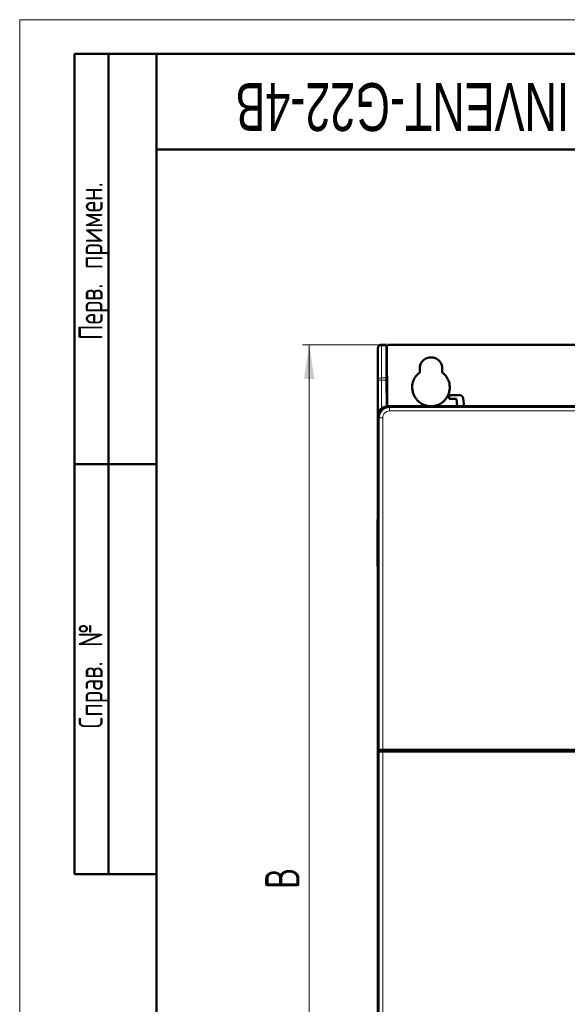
# Model space of a CAD drawing. Header units: millimetres. Extents: x 0 to 847, y 0 to 594.
# Tile 2 of 15: x 0 to 160, y 306 to 594. Entities that reach past the tile are written whole.
import ezdxf

# ---------------------------------------------------------------- set-up
doc = ezdxf.new("R2010")
doc.units = ezdxf.units.MM
doc.header["$LTSCALE"] = 2
doc.linetypes.add('SLD-Сплошная', pattern=[0])
doc.styles.add('SLDTEXTSTYLE0', font='TXT', dxfattribs={"width": 0.7, "bigfont": 'bigfont'})
doc.styles.add('SLDTEXTSTYLE1', font='TXT', dxfattribs={"width": 0.7})
doc.dimstyles.new('SLDDIMSTYLE0', dxfattribs={"dimtxt": 10, "dimasz": 10, "dimexe": 0, "dimexo": 0.0625, "dimgap": 2.5, "dimtad": 2, "dimdec": 1, "dimrnd": 1e-09, "dimzin": 12, "dimdsep": 46, "dimtxsty": 'SLDTEXTSTYLE1', "dimsah": 1, "dimcen": 0.09, "dimadec": 0, "dimazin": 3, "dimtfac": 1, "dimtdec": 3, "dimtofl": 0, "dimtmove": 0, "dimatfit": 3, "dimfxl": 0, "dimfrac": 2, "dimtolj": 1, "dimtzin": 12, "dimarcsym": 0})

# ---------------------------------------------------------------- blocks, each defined once
blk = doc.blocks.new('_D_1')
at = {"color": 7, "linetype": 'SLD-Сплошная', "lineweight": 0}
for p, q in [((107.29, 498.91), (82.66, 498.91)), ((84.66, 186.91), (84.66, 498.91)), ((133.25, 186.91), (82.66, 186.91))]:
    blk.add_line(p, q, dxfattribs=at)
at = {"color": 7, "linetype": 'SLD-Сплошная', "lineweight": 18}
for points in [[(84.66, 498.91), (83.12, 488.91), (86.2, 488.91)], [(84.66, 186.91), (86.2, 196.91), (83.12, 196.91)]]:
    blk.add_solid(points, dxfattribs=at)
at = {"color": 7, "linetype": 'SLD-Сплошная', "lineweight": 18, "insert": (71.77, 339.71), "char_height": 10, "attachment_point": 1, "rotation": 90, "style": 'SLDTEXTSTYLE0'}
blk.add_mtext('В', dxfattribs=at)

msp = doc.modelspace()

# ---------------------------------------------------------------- linework, layer by layer
at = {"color": 7, "linetype": 'SLD-Сплошная', "lineweight": 18}
for q in [(840, 594), (0, 0)]:
    msp.add_line((0, 594), q, dxfattribs=at)
at = {"color": 7, "linetype": 'SLD-Сплошная', "lineweight": 50}
for p, q in [((16, 344), (16, 584)), ((40, 584), (16, 584)), ((16, 344), (16, 584)), ((26, 344), (26, 584)), ((26, 344), (26, 584)), ((40, 584), (40, 10)), ((830, 584), (40, 584)), ((40, 584), (40, 10)), ((40, 556), (180, 556)), ((105.76, 498.91), (107.27, 498.91)), ((107.27, 498.62), (107.27, 489.2)), ((107.31, 498.91), (107.46, 480.9)), ((107.66, 498.91), (267.86, 498.91)), ((104.76, 497.91), (104.76, 488.5)), ((116.96, 490.81), (116.96, 491.91)), ((123.56, 491.91), (123.56, 490.81)), ((104.76, 488.5), (104.76, 477.91)), ((107.27, 488.5), (107.34, 480.88)), ((125.61, 483.11), (125.61, 484.11)), ((128.7, 484.11), (125.61, 484.11)), ((125.61, 483.11), (127.7, 483.11)), ((127.7, 483.11), (127.92, 480.91)), ((129.92, 480.91), (129.7, 483.21)), ((267.76, 480.91), (107.76, 480.91)), ((104.76, 477.91), (104.76, 380.41)), ((16, 464), (40, 464)), ((104.66, 447.82), (104.76, 447.82)), ((104.76, 447.82), (104.66, 447.82)), ((104.66, 447.82), (104.66, 434)), ((104.76, 434.01), (104.66, 434)), ((104.66, 434), (104.76, 434)), ((104.76, 380.41), (104.76, 379.91)), ((105.14, 380.41), (104.76, 380.41)), ((106.14, 380.41), (105.14, 380.41)), ((105.26, 379.91), (105.26, 380.41)), ((106.14, 380.41), (178.16, 380.41)), ((104.76, 379.91), (104.76, 249.91)), ((104.76, 379.91), (105.14, 379.91)), ((106.14, 379.91), (105.14, 379.91)), ((178.16, 379.91), (106.14, 379.91)), ((16, 344), (40, 344))]:
    msp.add_line(p, q, dxfattribs=at)
at = {"color": 8, "linetype": 'SLD-Сплошная', "lineweight": 18}
for p, q in [((105.76, 498.91), (105.76, 498.62)), ((105.76, 498.62), (107.27, 498.62)), ((105.76, 489.2), (105.76, 498.62)), ((105.76, 488.5), (104.76, 488.5)), ((105.76, 489.2), (107.27, 489.2)), ((105.76, 488.5), (105.76, 489.2)), ((107.27, 488.5), (105.76, 488.5)), ((105.76, 480.15), (105.76, 488.5)), ((108.13, 480.53), (107.76, 480.91)), ((267.38, 480.53), (108.13, 480.53)), ((108.13, 479.53), (108.13, 480.53)), ((267.38, 479.53), (108.13, 479.53)), ((105.14, 477.53), (104.76, 477.91)), ((105.14, 477.53), (105.14, 380.41)), ((106.14, 477.53), (105.14, 477.53)), ((106.14, 477.53), (106.14, 380.41)), ((105.63, 380.41), (105.63, 379.91)), ((106.23, 380.41), (106.23, 379.91)), ((105.14, 379.91), (105.14, 204.29)), ((106.14, 379.91), (106.14, 204.29))]:
    msp.add_line(p, q, dxfattribs=at)
at = {"color": 7, "linetype": 'SLD-Сплошная', "lineweight": 25}
msp.add_line((40, 464), (16, 464), dxfattribs=at)
at = {"color": 8, "linetype": 'SLD-Сплошная', "lineweight": 18}
msp.add_arc((105.63, 497.73), 0.893, 81.9505, 168.5782, dxfattribs=at)
at = {"color": 7, "linetype": 'SLD-Сплошная', "lineweight": 50}
msp.add_arc((128.7, 483.11), 1, 5.533, 90, dxfattribs=at)
msp.add_ellipse((107.76, 477.91), major_axis=(-2.12, 2.12), ratio=0.998783, start_param=5.498396, end_param=7.067974, dxfattribs=at)
for points in [[(104.76, 497.91), (104.77, 498.04), (104.8, 498.3), (105.03, 498.63), (105.36, 498.87), (105.63, 498.9), (105.76, 498.91)], [(107.76, 480.91), (107.36, 480.87), (106.58, 480.78), (105.59, 480.08), (104.89, 479.09), (104.8, 478.3), (104.76, 477.91)]]:
    msp.add_open_spline(points, degree=3, dxfattribs=at)
for points, knots in [([(107.27, 498.91), (107.27, 498.9), (107.27, 498.87), (107.27, 498.7), (107.27, 498.62)], [0, 0, 0, 0, 0.4997833, 1, 1, 1, 1]), ([(116.96, 491.91), (117, 492.33), (117.07, 492.97), (117.48, 493.74), (117.91, 494.26), (118.43, 494.69), (119.2, 495.1), (119.84, 495.17), (120.26, 495.21)], [0, 0, 0, 0, 0.239447, 0.369675, 0.500006, 0.630232, 0.760561, 1, 1, 1, 1]), ([(120.26, 495.21), (120.67, 495.17), (121.31, 495.1), (122.08, 494.69), (122.61, 494.26), (123.03, 493.74), (123.45, 492.97), (123.51, 492.33), (123.56, 491.91)], [0, 0, 0, 0, 0.2394387, 0.3696637, 0.4999939, 0.6302207, 0.7605528, 1, 1, 1, 1]), ([(120.26, 480.91), (119.79, 480.95), (118.77, 481.02), (117.25, 481.7), (115.87, 482.92), (114.93, 484.63), (114.65, 486.57), (115.02, 488.37), (115.83, 489.82), (116.6, 490.5), (116.96, 490.81)], [0, 0, 0, 0, 0.103384, 0.223279, 0.357413, 0.499996, 0.642579, 0.776717, 0.896614, 1, 1, 1, 1]), ([(123.56, 490.81), (123.91, 490.5), (124.69, 489.82), (125.49, 488.37), (125.87, 486.57), (125.59, 484.64), (124.65, 482.92), (123.27, 481.71), (121.75, 481.02), (120.73, 480.95), (120.26, 480.91)], [0, 0, 0, 0, 0.103392, 0.223291, 0.357426, 0.500004, 0.642581, 0.776713, 0.89661, 1, 1, 1, 1]), ([(107.27, 489.2), (107.27, 489.1), (107.27, 488.9), (107.27, 488.63), (107.27, 488.5)], [0, 0, 0, 0, 0.499999, 1, 1, 1, 1])]:
    msp.add_open_spline(points, degree=3, knots=knots, dxfattribs=at)
at = {"color": 8, "linetype": 'SLD-Сплошная', "lineweight": 18}
msp.add_open_spline([(104.76, 488.5), (104.77, 488.59), (104.8, 488.77), (105.03, 489.01), (105.36, 489.17), (105.63, 489.19), (105.76, 489.2)], degree=3, dxfattribs=at)
for points, knots in [([(108.13, 480.53), (107.93, 480.52), (107.52, 480.5), (106.77, 480.25), (105.96, 479.71), (105.42, 478.9), (105.17, 478.15), (105.15, 477.74), (105.14, 477.53)], [0, 0, 0, 0, 0.132866, 0.260665, 0.5, 0.739341, 0.867138, 1, 1, 1, 1]), ([(108.13, 479.53), (107.87, 479.5), (107.35, 479.44), (106.69, 478.98), (106.23, 478.32), (106.17, 477.8), (106.14, 477.53)], [0, 0, 0, 0, 0.25154, 0.500857, 0.750167, 1, 1, 1, 1])]:
    msp.add_open_spline(points, degree=3, knots=knots, dxfattribs=at)

# ---------------------------------------------------------------- texts
at = {"color": 7, "linetype": 'Continuous', "lineweight": 0, "attachment_point": 2}
for s, insert, char_height, rotation, style in [('INVENT-G22-4B', (111.91, 561.45), 14, 180, 'SLDTEXTSTYLE1'), ('Перв. примен.', (17.23, 523.37), 7, 90, 'SLDTEXTSTYLE0'), ('Справ. №', (17.23, 402.02), 7, 90, 'SLDTEXTSTYLE0')]:
    msp.add_mtext(s, dxfattribs=dict(at, insert=insert, char_height=char_height, rotation=rotation, style=style))

# ---------------------------------------------------------------- dimensions: what is measured, and where the dimension line sits
at = {"color": 7, "linetype": 'SLD-Сплошная', "lineweight": 18}
dim = msp.add_linear_dim(base=(84.66, 498.91), p1=(133.27, 186.91), p2=(107.31, 498.91), angle=90, text='В', dimstyle='SLDDIMSTYLE0', dxfattribs=at)
dim.commit()
dim.dimension.update_dxf_attribs({"geometry": '_D_1', "text_midpoint": (84.66, 342.91), "dimtype": 160})

doc.saveas('drawing.dxf')
